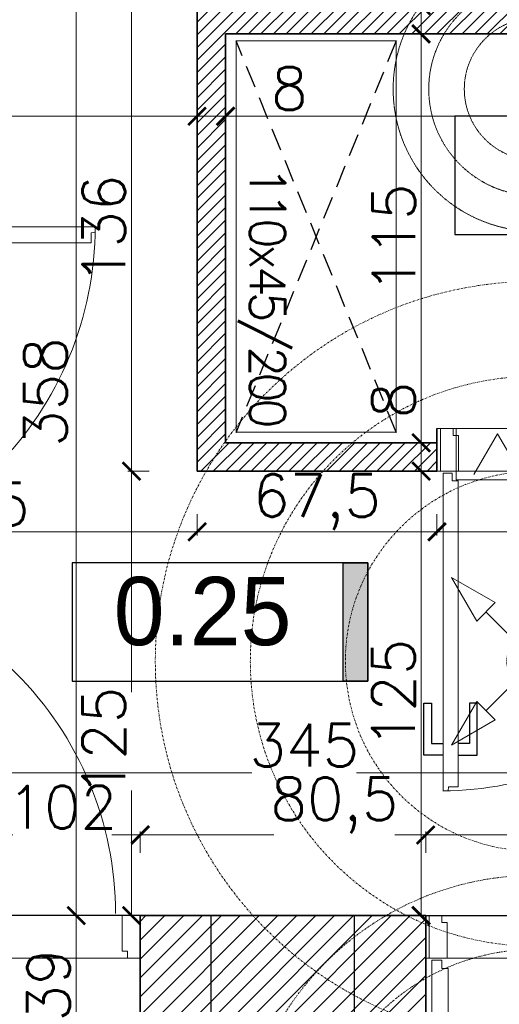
# Model space of a CAD drawing. Header units: millimetres. Extents: x -740 to 33545, y 5178 to 22494.
# Tile 147 of 256: x 9334 to 9469, y 10809 to 11086. Entities that reach past the tile are written whole.
import ezdxf
from ezdxf.lldxf.tags import DXFTag

# ---------------------------------------------------------------- set-up
doc = ezdxf.new("R2010")
doc.units = ezdxf.units.MM
doc.header["$MEASUREMENT"] = 0
for name, pattern in [('DASHDOT', [1, 0.5, -0.25, 0, -0.25]), ('DASHED2', [9.525, 6.35, -3.175]), ('DIVIDE2', [0.625, 0.25, -0.125, 0, -0.125, 0, -0.125])]:
    doc.linetypes.add(name, pattern=pattern)
doc.layers.get('Defpoints').update_dxf_attribs({"color": 252})
for name, color, linetype, lineweight in [('## went', 20, 'DIVIDE2', 15), ('_IS_EKO_transfer', 5, 'Continuous', 15), ('_IS_Nawiew', 5, 'Continuous', 20), ('_IS_Wywiew', 1, 'Continuous', 20), ('A_istniejące ściany', 252, 'Continuous', 35), ('A_l.przerywana', 252, 'ICAD_ISO03W100', 9), ('A_projektowane sciany', 252, 'Continuous', 35), ('l.wypełnien', 252, 'Continuous', 5), ('wymiarowanie', 252, 'Continuous', 9)]:
    doc.layers.add(name, color=color, linetype=linetype, lineweight=lineweight)
doc.layers.add('## went NIEWID', color=51, linetype='DASHDOT', lineweight=15, plot=False)
for name, color, linetype in [('NAWIEW', 5, 'Continuous'), ('stolarka', 252, 'Continuous'), ('tabelki opis', 252, 'Continuous'), ('TECHNOLOGIA KUCHNI', 252, 'Continuous'), ('ULTRA-GASTRO TECHNOLOGIA', 252, 'Continuous'), ('WYWIEW', 252, 'Continuous')]:
    doc.layers.add(name, color=color, linetype=linetype)
doc.styles.add('styl2', font='simplex.shx')
tags = doc.linetypes.add('ICAD_ISO03W100', pattern=[30, 12, -18]).pattern_tags.tags
tags[6:7] = [DXFTag(74, 4), DXFTag(75, 0), DXFTag(340, '0'), DXFTag(46, 1.0), DXFTag(50, 0.0), DXFTag(44, 0.0), DXFTag(45, 0.0)]
tags[4:5] = [DXFTag(74, 4), DXFTag(75, 0), DXFTag(340, '0'), DXFTag(46, 1.0), DXFTag(50, 0.0), DXFTag(44, 0.0), DXFTag(45, 0.0)]
doc.dimstyles.new('Skala 1-50', dxfattribs={"dimtxt": 12, "dimasz": 5, "dimexe": 1, "dimexo": 1, "dimgap": 1.5, "dimtad": 1, "dimdec": 1, "dimrnd": 0.5, "dimtxsty": 'styl2', "dimblk": 'ARCHTICK', "dimcen": 5, "dimadec": 0, "dimazin": 0, "dimtfac": 1, "dimtdec": 1, "dimtmove": 1, "dimatfit": 3, "dimldrblk": 'ARCHTICK', "dimfxl": 0, "dimlwd": -1, "dimlwe": -1, "dimarcsym": 0})

# ---------------------------------------------------------------- blocks, each defined once
blk = doc.blocks.new('_ArchTick')
at = {"color": 0, "linetype": 'ByBlock', "const_width": 0.15}
blk.add_lwpolyline([(-0.5, -0.5), (0.5, 0.5)], dxfattribs=at)
blk = doc.blocks.new('*D1148')
at = {"layer": 'Defpoints', "color": 0}
for p in [(9384.19, 11058.36), (9259.19, 11044.42), (9384.19, 11040.75)]:
    blk.add_point(p, dxfattribs=at)
at = {"layer": 'wymiarowanie', "color": 0}
for p, q in [((9259.19, 11053.36), (9259.19, 11059.36)), ((9384.19, 11053.36), (9384.19, 11059.36)), ((9259.19, 11058.36), (9302.96, 11058.36)), ((9384.19, 11058.36), (9330.59, 11058.36))]:
    blk.add_line(p, q, dxfattribs=at)
at = {"layer": 'wymiarowanie', "color": 0, "xscale": 5, "yscale": 5, "zscale": 5, "rotation": 180}
blk.add_blockref('_ArchTick', (9259.19, 11058.36), dxfattribs=at)
at = {"layer": 'wymiarowanie', "color": 0, "xscale": 5, "yscale": 5, "zscale": 5}
blk.add_blockref('_ArchTick', (9384.19, 11058.36), dxfattribs=at)
at = {"layer": 'wymiarowanie', "color": 0, "insert": (9316.77, 11066.16), "char_height": 12, "attachment_point": 5, "style": 'styl2'}
blk.add_mtext('125', dxfattribs=at)
blk = doc.blocks.new('*D1149')
at = {"layer": 'Defpoints', "color": 0}
for p in [(9392.19, 11058.36), (9392.19, 11045.19), (9384.19, 11040.75)]:
    blk.add_point(p, dxfattribs=at)
at = {"layer": 'wymiarowanie', "color": 0}
for p, q in [((9384.19, 11053.36), (9384.19, 11059.36)), ((9392.19, 11053.36), (9392.19, 11059.36)), ((9384.19, 11058.36), (9392.19, 11058.36)), ((9392.19, 11058.36), (9415.71, 11058.36))]:
    blk.add_line(p, q, dxfattribs=at)
at = {"layer": 'wymiarowanie', "color": 0, "xscale": 5, "yscale": 5, "zscale": 5, "rotation": 180}
blk.add_blockref('_ArchTick', (9384.19, 11058.36), dxfattribs=at)
at = {"layer": 'wymiarowanie', "color": 0, "xscale": 5, "yscale": 5, "zscale": 5}
blk.add_blockref('_ArchTick', (9392.19, 11058.36), dxfattribs=at)
at = {"layer": 'wymiarowanie', "color": 0, "insert": (9410.16, 11066.16), "char_height": 12, "attachment_point": 5, "style": 'styl2'}
blk.add_mtext('8', dxfattribs=at)
blk = doc.blocks.new('*D1150')
at = {"layer": 'Defpoints', "color": 0}
for p in [(9604.19, 11058.36), (9392.19, 11045.19), (9604.19, 11029.7)]:
    blk.add_point(p, dxfattribs=at)
at = {"layer": 'wymiarowanie', "color": 0}
for p, q in [((9392.19, 11053.36), (9392.19, 11059.36)), ((9604.19, 11053.36), (9604.19, 11059.36)), ((9392.19, 11058.36), (9604.19, 11058.36))]:
    blk.add_line(p, q, dxfattribs=at)
at = {"layer": 'wymiarowanie', "color": 0, "xscale": 5, "yscale": 5, "zscale": 5, "rotation": 180}
blk.add_blockref('_ArchTick', (9392.19, 11058.36), dxfattribs=at)
at = {"layer": 'wymiarowanie', "color": 0, "xscale": 5, "yscale": 5, "zscale": 5}
blk.add_blockref('_ArchTick', (9604.19, 11058.36), dxfattribs=at)
at = {"layer": 'wymiarowanie', "color": 0, "insert": (9498.19, 11066.01), "char_height": 12, "attachment_point": 5, "style": 'styl2'}
blk.add_mtext('212', dxfattribs=at)
blk = doc.blocks.new('*D2255')
at = {"layer": 'Defpoints', "color": 0}
for p in [(9449.19, 11089.52), (9447.18, 11081.52), (9463.78, 11081.52)]:
    blk.add_point(p, dxfattribs=at)
at = {"layer": 'wymiarowanie', "color": 0}
for p, q in [((9447.18, 11089.52), (9447.18, 11109.99)), ((9448.19, 11089.52), (9446.18, 11089.52)), ((9447.18, 11089.52), (9447.18, 11081.52)), ((9452.18, 11081.52), (9446.18, 11081.52))]:
    blk.add_line(p, q, dxfattribs=at)
at = {"layer": 'wymiarowanie', "color": 0, "xscale": 5, "yscale": 5, "zscale": 5}
for p, rotation in [((9447.18, 11089.52), 90), ((9447.18, 11081.52), 270)]:
    blk.add_blockref('_ArchTick', p, dxfattribs=dict(at, rotation=rotation))
at = {"layer": 'wymiarowanie', "color": 0, "insert": (9439.38, 11104.44), "char_height": 12, "attachment_point": 5, "rotation": 90, "style": 'styl2'}
blk.add_mtext('8', dxfattribs=at)
blk = doc.blocks.new('*D2256')
at = {"layer": 'Defpoints', "color": 0}
for p in [(9463.78, 11081.52), (9437.46, 10966.52), (9447.18, 10966.52)]:
    blk.add_point(p, dxfattribs=at)
at = {"layer": 'wymiarowanie', "color": 0}
for p, q in [((9452.18, 11081.52), (9446.18, 11081.52)), ((9447.18, 11081.52), (9447.18, 10966.52)), ((9442.18, 10966.52), (9448.18, 10966.52))]:
    blk.add_line(p, q, dxfattribs=at)
at = {"layer": 'wymiarowanie', "color": 0, "xscale": 5, "yscale": 5, "zscale": 5}
for p, rotation in [((9447.18, 11081.52), 90), ((9447.18, 10966.52), 270)]:
    blk.add_blockref('_ArchTick', p, dxfattribs=dict(at, rotation=rotation))
at = {"layer": 'wymiarowanie', "color": 0, "insert": (9439.53, 11024.02), "char_height": 12, "attachment_point": 5, "rotation": 90, "style": 'styl2'}
blk.add_mtext('115', dxfattribs=at)
blk = doc.blocks.new('*D2257')
at = {"layer": 'Defpoints', "color": 0}
for p in [(9437.46, 10966.52), (9417.91, 10958.52), (9447.18, 10958.52)]:
    blk.add_point(p, dxfattribs=at)
at = {"layer": 'wymiarowanie', "color": 0}
for p, q in [((9447.18, 10966.52), (9447.18, 10984.08)), ((9442.18, 10966.52), (9448.18, 10966.52)), ((9447.18, 10966.52), (9447.18, 10958.52)), ((9442.18, 10958.52), (9448.18, 10958.52))]:
    blk.add_line(p, q, dxfattribs=at)
at = {"layer": 'wymiarowanie', "color": 0, "xscale": 5, "yscale": 5, "zscale": 5}
for p, rotation in [((9447.18, 10966.52), 90), ((9447.18, 10958.52), 270)]:
    blk.add_blockref('_ArchTick', p, dxfattribs=dict(at, rotation=rotation))
at = {"layer": 'wymiarowanie', "color": 0, "insert": (9439.38, 10978.52), "char_height": 12, "attachment_point": 5, "rotation": 90, "style": 'styl2'}
blk.add_mtext('8', dxfattribs=at)
blk = doc.blocks.new('*D2258')
at = {"layer": 'Defpoints', "color": 0}
for p in [(9417.91, 10958.52), (9425.97, 10833.52), (9447.18, 10833.52)]:
    blk.add_point(p, dxfattribs=at)
at = {"layer": 'wymiarowanie', "color": 0}
for p, q in [((9442.18, 10958.52), (9448.18, 10958.52)), ((9447.18, 10958.52), (9447.18, 10833.52)), ((9442.18, 10833.52), (9448.18, 10833.52))]:
    blk.add_line(p, q, dxfattribs=at)
at = {"layer": 'wymiarowanie', "color": 0, "xscale": 5, "yscale": 5, "zscale": 5}
for p, rotation in [((9447.18, 10958.52), 90), ((9447.18, 10833.52), 270)]:
    blk.add_blockref('_ArchTick', p, dxfattribs=dict(at, rotation=rotation))
at = {"layer": 'wymiarowanie', "color": 0, "insert": (9439.38, 10896.02), "char_height": 12, "attachment_point": 5, "rotation": 90, "style": 'styl2'}
blk.add_mtext('125', dxfattribs=at)
blk = doc.blocks.new('*D2261')
at = {"layer": 'Defpoints', "color": 0}
for p in [(9383.33, 11191.52), (9350.2, 10833.52), (9384.19, 10833.52)]:
    blk.add_point(p, dxfattribs=at)
at = {"layer": 'wymiarowanie', "color": 0}
for p, q in [((9355.2, 11191.52), (9349.2, 11191.52)), ((9350.2, 11191.52), (9350.2, 10833.52)), ((9355.2, 10833.52), (9349.2, 10833.52))]:
    blk.add_line(p, q, dxfattribs=at)
at = {"layer": 'wymiarowanie', "color": 0, "xscale": 5, "yscale": 5, "zscale": 5}
for p, rotation in [((9350.2, 11191.52), 90), ((9350.2, 10833.52), 270)]:
    blk.add_blockref('_ArchTick', p, dxfattribs=dict(at, rotation=rotation))
at = {"layer": 'wymiarowanie', "color": 0, "insert": (9341.53, 10980.79), "char_height": 12, "attachment_point": 5, "rotation": 90, "style": 'styl2'}
blk.add_mtext('358', dxfattribs=at)
blk = doc.blocks.new('*D2268')
at = {"layer": 'Defpoints', "color": 0}
for p in [(9259.19, 10886.01), (9604.19, 10886.01), (9259.19, 10873.67)]:
    blk.add_point(p, dxfattribs=at)
at = {"layer": 'wymiarowanie', "color": 0}
for p, q in [((9259.19, 10878.67), (9259.19, 10872.67)), ((9604.19, 10878.67), (9604.19, 10872.67)), ((9259.19, 10873.67), (9399.62, 10873.67)), ((9604.19, 10873.67), (9429.04, 10873.67))]:
    blk.add_line(p, q, dxfattribs=at)
at = {"layer": 'wymiarowanie', "color": 0, "xscale": 5, "yscale": 5, "zscale": 5, "rotation": 180}
blk.add_blockref('_ArchTick', (9259.19, 10873.67), dxfattribs=at)
at = {"layer": 'wymiarowanie', "color": 0, "xscale": 5, "yscale": 5, "zscale": 5}
blk.add_blockref('_ArchTick', (9604.19, 10873.67), dxfattribs=at)
at = {"layer": 'wymiarowanie', "color": 0, "insert": (9414.33, 10881.47), "char_height": 12, "attachment_point": 5, "style": 'styl2'}
blk.add_mtext('345', dxfattribs=at)
blk = doc.blocks.new('*D2538')
at = {"layer": 'Defpoints', "color": 0}
for p in [(9384.19, 10958.52), (9259.19, 10954.08), (9384.19, 10941.47)]:
    blk.add_point(p, dxfattribs=at)
at = {"layer": 'wymiarowanie', "color": 0}
for p, q in [((9259.19, 10946.47), (9259.19, 10940.47)), ((9384.19, 10946.47), (9384.19, 10940.47)), ((9259.19, 10941.47), (9384.19, 10941.47))]:
    blk.add_line(p, q, dxfattribs=at)
at = {"layer": 'wymiarowanie', "color": 0, "xscale": 5, "yscale": 5, "zscale": 5, "rotation": 180}
blk.add_blockref('_ArchTick', (9259.19, 10941.47), dxfattribs=at)
at = {"layer": 'wymiarowanie', "color": 0, "xscale": 5, "yscale": 5, "zscale": 5}
blk.add_blockref('_ArchTick', (9384.19, 10941.47), dxfattribs=at)
at = {"layer": 'wymiarowanie', "color": 0, "insert": (9321.69, 10949.27), "char_height": 12, "attachment_point": 5, "style": 'styl2'}
blk.add_mtext('125', dxfattribs=at)
blk = doc.blocks.new('*D2539')
at = {"layer": 'Defpoints', "color": 0}
for p in [(9451.64, 10962.24), (9384.19, 10958.52), (9451.64, 10941.47)]:
    blk.add_point(p, dxfattribs=at)
at = {"layer": 'wymiarowanie', "color": 0}
for p, q in [((9384.19, 10946.47), (9384.19, 10940.47)), ((9451.64, 10946.47), (9451.64, 10940.47)), ((9384.19, 10941.47), (9451.64, 10941.47))]:
    blk.add_line(p, q, dxfattribs=at)
at = {"layer": 'wymiarowanie', "color": 0, "xscale": 5, "yscale": 5, "zscale": 5, "rotation": 180}
blk.add_blockref('_ArchTick', (9384.19, 10941.47), dxfattribs=at)
at = {"layer": 'wymiarowanie', "color": 0, "xscale": 5, "yscale": 5, "zscale": 5}
blk.add_blockref('_ArchTick', (9451.64, 10941.47), dxfattribs=at)
at = {"layer": 'wymiarowanie', "color": 0, "insert": (9417.91, 10949.82), "char_height": 12, "attachment_point": 5, "style": 'styl2'}
blk.add_mtext('67,5', dxfattribs=at)
blk = doc.blocks.new('*D2540')
at = {"layer": 'Defpoints', "color": 0}
for p in [(9543.64, 10964.52), (9451.64, 10962.24), (9543.64, 10941.47)]:
    blk.add_point(p, dxfattribs=at)
at = {"layer": 'wymiarowanie', "color": 0}
for p, q in [((9451.64, 10946.47), (9451.64, 10940.47)), ((9543.64, 10946.47), (9543.64, 10940.47)), ((9451.64, 10941.47), (9543.64, 10941.47))]:
    blk.add_line(p, q, dxfattribs=at)
at = {"layer": 'wymiarowanie', "color": 0, "xscale": 5, "yscale": 5, "zscale": 5, "rotation": 180}
blk.add_blockref('_ArchTick', (9451.64, 10941.47), dxfattribs=at)
at = {"layer": 'wymiarowanie', "color": 0, "xscale": 5, "yscale": 5, "zscale": 5}
blk.add_blockref('_ArchTick', (9543.64, 10941.47), dxfattribs=at)
at = {"layer": 'wymiarowanie', "color": 0, "insert": (9497.64, 10949.27), "char_height": 12, "attachment_point": 5, "style": 'styl2'}
blk.add_mtext('92', dxfattribs=at)
blk = doc.blocks.new('*D2543')
at = {"layer": 'Defpoints', "color": 0}
for p in [(9368.19, 10856.21), (9266.19, 10833.52), (9368.19, 10833.52)]:
    blk.add_point(p, dxfattribs=at)
at = {"layer": 'wymiarowanie', "color": 0}
for p, q in [((9266.19, 10851.21), (9266.19, 10857.21)), ((9368.19, 10851.21), (9368.19, 10857.21)), ((9266.19, 10856.21), (9332.42, 10856.21)), ((9368.19, 10856.21), (9360.19, 10856.21))]:
    blk.add_line(p, q, dxfattribs=at)
at = {"layer": 'wymiarowanie', "color": 0, "xscale": 5, "yscale": 5, "zscale": 5, "rotation": 180}
blk.add_blockref('_ArchTick', (9266.19, 10856.21), dxfattribs=at)
at = {"layer": 'wymiarowanie', "color": 0, "xscale": 5, "yscale": 5, "zscale": 5}
blk.add_blockref('_ArchTick', (9368.19, 10856.21), dxfattribs=at)
at = {"layer": 'wymiarowanie', "color": 0, "insert": (9346.3, 10864.01), "char_height": 12, "attachment_point": 5, "style": 'styl2'}
blk.add_mtext('102', dxfattribs=at)
blk = doc.blocks.new('*D2544')
at = {"layer": 'Defpoints', "color": 0}
for p in [(9448.47, 10856.21), (9368.19, 10833.52), (9448.47, 10833.52)]:
    blk.add_point(p, dxfattribs=at)
at = {"layer": 'wymiarowanie', "color": 0}
for p, q in [((9368.19, 10851.21), (9368.19, 10857.21)), ((9448.47, 10851.21), (9448.47, 10857.21)), ((9368.19, 10856.21), (9405.76, 10856.21)), ((9448.47, 10856.21), (9439.83, 10856.21))]:
    blk.add_line(p, q, dxfattribs=at)
at = {"layer": 'wymiarowanie', "color": 0, "xscale": 5, "yscale": 5, "zscale": 5, "rotation": 180}
blk.add_blockref('_ArchTick', (9368.19, 10856.21), dxfattribs=at)
at = {"layer": 'wymiarowanie', "color": 0, "xscale": 5, "yscale": 5, "zscale": 5}
blk.add_blockref('_ArchTick', (9448.47, 10856.21), dxfattribs=at)
at = {"layer": 'wymiarowanie', "color": 0, "insert": (9422.8, 10864.55), "char_height": 12, "attachment_point": 5, "style": 'styl2'}
blk.add_mtext('80,5', dxfattribs=at)
blk = doc.blocks.new('*D2545')
at = {"layer": 'Defpoints', "color": 0}
for p in [(9550.47, 10856.21), (9448.47, 10833.52), (9550.47, 10833.52)]:
    blk.add_point(p, dxfattribs=at)
at = {"layer": 'wymiarowanie', "color": 0}
for p, q in [((9448.47, 10851.21), (9448.47, 10857.21)), ((9550.47, 10851.21), (9550.47, 10857.21)), ((9448.47, 10856.21), (9507, 10856.21)), ((9550.47, 10856.21), (9534.77, 10856.21))]:
    blk.add_line(p, q, dxfattribs=at)
at = {"layer": 'wymiarowanie', "color": 0, "xscale": 5, "yscale": 5, "zscale": 5, "rotation": 180}
blk.add_blockref('_ArchTick', (9448.47, 10856.21), dxfattribs=at)
at = {"layer": 'wymiarowanie', "color": 0, "xscale": 5, "yscale": 5, "zscale": 5}
blk.add_blockref('_ArchTick', (9550.47, 10856.21), dxfattribs=at)
at = {"layer": 'wymiarowanie', "color": 0, "insert": (9520.89, 10864.01), "char_height": 12, "attachment_point": 5, "style": 'styl2'}
blk.add_mtext('102', dxfattribs=at)
blk = doc.blocks.new('*D2713')
at = {"layer": 'Defpoints', "color": 0}
for p in [(9368.19, 10833.52), (9350.2, 10794.52), (9368.19, 10794.52)]:
    blk.add_point(p, dxfattribs=at)
at = {"layer": 'wymiarowanie', "color": 0}
for p, q in [((9355.2, 10833.52), (9349.2, 10833.52)), ((9350.2, 10833.52), (9350.2, 10794.52)), ((9355.2, 10794.52), (9349.2, 10794.52))]:
    blk.add_line(p, q, dxfattribs=at)
at = {"layer": 'wymiarowanie', "color": 0, "xscale": 5, "yscale": 5, "zscale": 5}
for p, rotation in [((9350.2, 10833.52), 90), ((9350.2, 10794.52), 270)]:
    blk.add_blockref('_ArchTick', p, dxfattribs=dict(at, rotation=rotation))
at = {"layer": 'wymiarowanie', "color": 0, "insert": (9342.4, 10814.02), "char_height": 12, "attachment_point": 5, "rotation": 90, "style": 'styl2'}
blk.add_mtext('39', dxfattribs=at)
blk = doc.blocks.new('*D2719')
at = {"layer": 'Defpoints', "color": 0}
for p in [(9365.76, 10958.52), (9388.19, 10958.52), (9388.19, 10833.52)]:
    blk.add_point(p, dxfattribs=at)
at = {"layer": 'wymiarowanie', "color": 0}
for p, q in [((9370.76, 10958.52), (9364.76, 10958.52)), ((9365.76, 10958.52), (9365.76, 10896.33)), ((9365.76, 10833.52), (9365.76, 10868.69)), ((9370.76, 10833.52), (9364.76, 10833.52))]:
    blk.add_line(p, q, dxfattribs=at)
at = {"layer": 'wymiarowanie', "color": 0, "xscale": 5, "yscale": 5, "zscale": 5}
for p, rotation in [((9365.76, 10958.52), 90), ((9365.76, 10833.52), 270)]:
    blk.add_blockref('_ArchTick', p, dxfattribs=dict(at, rotation=rotation))
at = {"layer": 'wymiarowanie', "color": 0, "insert": (9357.96, 10882.51), "char_height": 12, "attachment_point": 5, "rotation": 90, "style": 'styl2'}
blk.add_mtext('125', dxfattribs=at)
blk = doc.blocks.new('*D2720')
at = {"layer": 'Defpoints', "color": 0}
for p in [(9365.76, 11094.52), (9388.02, 11094.52), (9388.19, 10958.52)]:
    blk.add_point(p, dxfattribs=at)
at = {"layer": 'wymiarowanie', "color": 0}
for p, q in [((9370.76, 11094.52), (9364.76, 11094.52)), ((9365.76, 10958.52), (9365.76, 11094.52)), ((9370.76, 10958.52), (9364.76, 10958.52))]:
    blk.add_line(p, q, dxfattribs=at)
at = {"layer": 'wymiarowanie', "color": 0, "xscale": 5, "yscale": 5, "zscale": 5}
for p, rotation in [((9365.76, 11094.52), 90), ((9365.76, 10958.52), 270)]:
    blk.add_blockref('_ArchTick', p, dxfattribs=dict(at, rotation=rotation))
at = {"layer": 'wymiarowanie', "color": 0, "insert": (9357.96, 11026.52), "char_height": 12, "attachment_point": 5, "rotation": 90, "style": 'styl2'}
blk.add_mtext('136', dxfattribs=at)
blk = doc.blocks.new('FILL_245')
at = {"color": 1, "linetype": 'Continuous', "const_width": 0.018}
blk.add_lwpolyline([(-42321.15, 289.36), (-42313.9, 301.91), (-42308.6, 296.6)], close=True, dxfattribs=at)
blk = doc.blocks.new('FILL_244')
at = {"color": 1, "linetype": 'Continuous', "const_width": 0.018}
blk.add_lwpolyline([(-42321.15, 274.23), (-42308.6, 266.98), (-42313.9, 261.68)], close=True, dxfattribs=at)
blk = doc.blocks.new('FILL_246')
at = {"color": 1, "linetype": 'Continuous', "const_width": 0.018}
blk.add_lwpolyline([(-42336.28, 274.23), (-42348.83, 266.98), (-42343.52, 261.68)], close=True, dxfattribs=at)
blk = doc.blocks.new('FILL_243')
at = {"color": 1, "linetype": 'Continuous', "const_width": 0.018}
blk.add_lwpolyline([(-42336.28, 289.36), (-42343.52, 301.91), (-42348.83, 296.6)], close=True, dxfattribs=at)
blk = doc.blocks.new('A$C06D629D9')
blk.add_point((0, 0))
at = {"color": 3}
blk.add_point((0, 0), dxfattribs=at)
at = {"layer": 'NAWIEW', "color": 1, "linetype": 'Continuous', "const_width": 0.018}
for points in [[(-23.94, 23.94), (-17.46, 17.46)], [(23.94, 23.94), (17.46, 17.46)], [(-14.81, 20.11), (-20.11, 14.81)], [(-14.81, 20.11), (-20.11, 14.81)], [(-7.57, 7.57), (-14.81, 20.11)], [(-7.57, 7.57), (-14.81, 20.11)], [(7.57, 7.57), (14.81, 20.11)], [(7.57, 7.57), (14.81, 20.11)], [(14.81, 20.11), (20.11, 14.81)], [(14.81, 20.11), (20.11, 14.81)], [(-20.11, 14.81), (-7.57, 7.57)], [(20.11, 14.81), (7.57, 7.57)], [(-7.57, -7.57), (-20.11, -14.81)], [(-7.57, -7.57), (-20.11, -14.81)], [(-14.81, -20.11), (-7.57, -7.57)], [(7.57, -7.57), (20.11, -14.81)], [(7.57, -7.57), (20.11, -14.81)], [(14.81, -20.11), (7.57, -7.57)], [(-23.94, -23.94), (-17.46, -17.46)], [(-20.11, -14.81), (-14.81, -20.11)], [(-20.11, -14.81), (-14.81, -20.11)], [(20.11, -14.81), (14.81, -20.11)], [(20.11, -14.81), (14.81, -20.11)], [(23.94, -23.94), (17.46, -17.46)]]:
    blk.add_lwpolyline(points, dxfattribs=at)
at = {"layer": 'WYWIEW', "color": 10, "linetype": 'Continuous', "const_width": 0.018}
for points in [[(-7.57, 7.57), (-7.57, 7.57)], [(7.57, 7.57), (7.57, 7.57)], [(-7.57, -7.57), (-7.57, -7.57)], [(7.57, -7.57), (7.57, -7.57)]]:
    blk.add_lwpolyline(points, dxfattribs=at)
at = {"layer": 'NAWIEW', "extrusion": (0, 0, -1), "zscale": -1}
for name in ['FILL_245', 'FILL_243', 'FILL_244', 'FILL_246']:
    blk.add_blockref(name, (42328.71, -281.79), dxfattribs=at)
blk = doc.blocks.new('heether5')
at = {"layer": '## went', "color": 1}
for radius in [7.45, 5.44]:
    blk.add_circle((341463.05, 163171.59), radius, dxfattribs=at)
at = {"layer": '## went NIEWID'}
for radius in [100, 75, 50]:
    blk.add_circle((341463.05, 163171.59), radius, dxfattribs=at)
at = {"layer": '## went', "xscale": 0.9144000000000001, "yscale": 0.9144000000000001, "zscale": 0.9144000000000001}
blk.add_blockref('A$C06D629D9', (341463.05, 163171.59), dxfattribs=at)
blk = doc.blocks.new('erdrrer')
at = {"layer": '## went', "color": 5, "linetype": 'Continuous', "lineweight": 15}
for p, q in [((341343.16, 163325.05), (341331.68, 163331.67)), ((341331.68, 163331.67), (341338.31, 163320.2)), ((341331.68, 163331.67), (341338.31, 163320.2)), ((341364.32, 163325.05), (341375.8, 163331.67)), ((341375.8, 163331.67), (341369.17, 163320.2)), ((341375.8, 163331.67), (341369.17, 163320.2)), ((341338.31, 163320.2), (341343.16, 163325.05)), ((341338.31, 163320.2), (341343.16, 163325.05)), ((341369.17, 163320.2), (341364.32, 163325.05)), ((341369.17, 163320.2), (341364.32, 163325.05)), ((341346.65, 163316.7), (341340.73, 163322.62)), ((341360.83, 163316.7), (341366.75, 163322.62)), ((341346.82, 163316.53), (341346.82, 163316.53)), ((341346.65, 163302.53), (341340.73, 163296.61)), ((341346.82, 163302.7), (341346.82, 163302.7)), ((341360.66, 163302.7), (341360.66, 163302.7)), ((341360.83, 163302.53), (341366.75, 163296.61)), ((341338.31, 163299.03), (341331.68, 163287.56)), ((341343.16, 163294.18), (341338.31, 163299.03)), ((341343.16, 163294.18), (341338.31, 163299.03)), ((341364.32, 163294.18), (341369.17, 163299.03)), ((341364.32, 163294.18), (341369.17, 163299.03)), ((341369.17, 163299.03), (341375.8, 163287.56)), ((341331.68, 163287.56), (341343.16, 163294.18)), ((341331.68, 163287.56), (341343.16, 163294.18)), ((341375.8, 163287.56), (341364.32, 163294.18)), ((341375.8, 163287.56), (341364.32, 163294.18))]:
    blk.add_line(p, q, dxfattribs=at)
at = {"layer": '## went', "color": 5, "linetype": 'Continuous', "const_width": 0.0165}
for points in [[(341331.68, 163331.67), (341338.31, 163320.2), (341343.16, 163325.05)], [(341375.8, 163331.67), (341369.17, 163320.2), (341364.32, 163325.05)], [(341331.68, 163287.56), (341343.16, 163294.18), (341338.31, 163299.03)], [(341375.8, 163287.56), (341364.32, 163294.18), (341369.17, 163299.03)]]:
    blk.add_lwpolyline(points, close=True, dxfattribs=at)
at = {"layer": '## went', "color": 5, "lineweight": 30}
for radius in [7.45, 5.44]:
    blk.add_circle((341353.74, 163309.62), radius, dxfattribs=at)
at = {"layer": '## went', "color": 5, "lineweight": 15}
blk.add_point((341353.74, 163309.62), dxfattribs=at)
blk.add_point((341353.74, 163309.62), dxfattribs=at)
at = {"layer": '## went NIEWID'}
for radius in [100, 75, 50]:
    blk.add_circle((341353.74, 163309.62), radius, dxfattribs=at)

msp = doc.modelspace()

# ---------------------------------------------------------------- hatches: boundary and pattern name
at = {"layer": 'l.wypełnien'}
h = msp.add_hatch(dxfattribs=at)
h.set_pattern_fill('ANSI31', color=256, scale=20, style=0)
h.paths.add_polyline_path([(9094.19, 10833.52), (9094.19, 11054.32), (9235.19, 11054.32), (9235.19, 11066.32), (9077.19, 11066.32), (9077.19, 11054.32), (9082.19, 11054.32), (9082.19, 10946.52), (9077.19, 10946.52), (9077.19, 10938.52), (9082.19, 10938.52), (9082.19, 10833.52), (9094.19, 10833.52)])
h.paths.add_polyline_path([(9384.19, 10958.52), (9451.64, 10958.52), (9451.64, 10966.52), (9392.19, 10966.52), (9392.19, 11081.52), (9604.19, 11081.52), (9604.19, 11089.52), (9392.19, 11089.52), (9392.19, 11094.52), (9384.19, 11094.52)])
h.paths.add_polyline_path([(9612.19, 11005.43), (9645.19, 11005.43), (9645.19, 10990.32), (9645.19, 10978.32), (9645.19, 10951.32), (9604.19, 10951.32), (9604.19, 10958.52), (9543.64, 10958.52), (9543.64, 10966.52), (9604.19, 10966.52), (9604.19, 11018.43), (9612.19, 11018.43)])
h.paths.add_polyline_path([(8932.19, 11054.32), (8975.19, 11054.32), (8975.19, 11066.32), (8932.19, 11066.32)])
h.paths.add_polyline_path([(8932.19, 10938.52), (8985.19, 10938.52), (8985.19, 10946.52), (8932.19, 10946.52)])
h = msp.add_hatch(dxfattribs=at)
h.set_pattern_fill('ANSI31', color=256, scale=30, style=0)
h.paths.add_polyline_path([(8887.19, 10284.84), (8887.19, 10539.8), (8932.19, 10539.8), (8932.19, 10402.52), (9059.57, 10402.52), (9368.19, 10402.52), (9394.23, 10402.52), (9416.72, 10402.52), (9416.72, 10359.34), (9405.31, 10359.34), (9376.25, 10359.34), (8932.19, 10359.34), (8932.19, 10284.84)])
h.paths.add_polyline_path([(9871.19, 10801.99), (9871.19, 10791.99), (9878.23, 10791.99), (9890.23, 10791.99), (10052.23, 10791.99), (10052.23, 10564.52), (10066.23, 10564.52), (10066.23, 10706), (10066.23, 10711.93), (10066.23, 10711.98), (10066.23, 10728.73), (10066.23, 10765.23), (10066.23, 10776), (10066.23, 10781.93), (10066.23, 10781.98), (10066.23, 10781.93), (10066.23, 10776), (10066.22, 10776), (10066.23, 10781.93), (10066.23, 10781.98), (10066.23, 10791.99), (10125.49, 10791.99), (10125.49, 10808.08), (10125.49, 10819.93), (10125.49, 10834.32), (10058.81, 10834.32), (9924.19, 10834.32), (9924.19, 10862.32), (9879.19, 10862.32), (9879.19, 10834.32), (9871.19, 10834.32), (9871.19, 10801.99)])
h.paths.add_polyline_path([(9570.47, 10794.52), (9731.23, 10794.52), (9731.23, 10731.52), (9748.23, 10731.52), (9748.23, 10793.99), (9768.19, 10793.99), (9768.19, 10801.99), (9781.19, 10801.99), (9781.19, 10834.32), (9769.78, 10834.32), (9645.19, 10834.32), (9645.19, 10833.52), (9604.19, 10833.52), (9570.47, 10833.52)])
h.paths.add_polyline_path([(9394.23, 10794.52), (9428.47, 10794.52), (9428.47, 10833.52), (9388.19, 10833.52), (9388.19, 10794.52), (9394.23, 10794.52)])
h.paths.add_polyline_path([(9428.47, 10794.52), (9428.47, 10833.52), (9448.47, 10833.52), (9448.47, 10794.52)])
h.paths.add_polyline_path([(9550.47, 10794.52), (9570.47, 10794.52), (9570.47, 10833.52), (9550.47, 10833.52)])
h.paths.add_polyline_path([(9368.19, 10794.52), (9388.19, 10794.52), (9388.19, 10833.52), (9368.19, 10833.52)])
h.paths.add_polyline_path([(9604.19, 10833.52), (9604.19, 10849.32), (9645.19, 10849.32), (9645.19, 10833.52)])
h.paths.add_polyline_path([(9368.19, 10422.52), (9368.19, 10402.52), (9394.23, 10402.52), (9394.23, 10422.52)])
h.paths.add_polyline_path([(9368.19, 10774.52), (9394.23, 10774.52), (9394.23, 10794.52), (9368.19, 10794.52)])
at = {"layer": 'tabelki opis'}
msp.add_hatch(color=256, dxfattribs=at).paths.add_polyline_path([(9432.18, 10899.48), (9432.18, 10932.74), (9425.22, 10932.74), (9425.22, 10899.48)])

# ---------------------------------------------------------------- linework, layer by layer
at = {"layer": '_IS_EKO_transfer', "color": 5, "lineweight": 15, "ltscale": 5}
for p in [(9462.02, 10957.56), (9475.32, 10957.56)]:
    msp.add_line(p, (9468.67, 10969.08), dxfattribs=at)
msp.add_lwpolyline([(9457, 10956.12), (9538.27, 10956.12), (9538.27, 10970.52), (9457, 10970.52)], close=True, dxfattribs=at)
at = {"layer": 'A_istniejące ściany'}
msp.add_line((9448.47, 10794.52), (9448.47, 10833.52), dxfattribs=at)
for points in [[(9448.47, 10833.52), (9368.19, 10833.52)], [(9368.19, 10833.52), (9368.19, 10774.52), (9394.23, 10774.52), (9394.23, 10794.52)]]:
    msp.add_lwpolyline(points, dxfattribs=at)
at = {"layer": 'A_l.przerywana', "ltscale": 0.3}
for points in [[(9543.64, 10958.52), (9543.64, 10970.52), (9451.64, 10970.52), (9451.64, 10958.52)], [(9368.19, 10833.52), (9368.19, 10821.52), (9266.19, 10821.52), (9266.19, 10833.52)], [(9550.47, 10833.52), (9550.47, 10821.52), (9448.47, 10821.52), (9448.47, 10833.52)]]:
    msp.add_lwpolyline(points, close=True, dxfattribs=at)
at = {"layer": 'A_l.przerywana', "lineweight": 30, "ltscale": 0.3}
for points in [[(9246.19, 10794.52), (9388.19, 10794.52), (9388.19, 10833.52), (9246.19, 10833.52)], [(9428.47, 10833.52), (9570.47, 10833.52), (9570.47, 10794.52), (9428.47, 10794.52)]]:
    msp.add_lwpolyline(points, close=True, dxfattribs=at)
at = {"layer": 'A_projektowane sciany'}
for p, q in [((9384.19, 10958.52), (9384.19, 11095.32)), ((9392.19, 10966.52), (9392.19, 11081.52)), ((9604.19, 11081.52), (9392.19, 11081.52)), ((9451.64, 10970.52), (9451.64, 10958.52)), ((9451.64, 10966.52), (9392.19, 10966.52)), ((9451.64, 10958.52), (9384.19, 10958.52))]:
    msp.add_line(p, q, dxfattribs=at)
at = {"layer": 'stolarka', "lineweight": 9}
for points in [[(9259.76, 11024.48), (9259.76, 11027.27), (9355.53, 11027.27), (9355.52, 11025.76), (9354.37, 11025.58), (9354.37, 11022.74), (9262.06, 11022.74), (9262.06, 11024.48), (9259.76, 11024.48)], [(9455.93, 10957.99), (9453.34, 10957.99), (9453.34, 10868.64), (9454.74, 10868.65), (9454.91, 10869.72), (9457.56, 10869.72), (9457.56, 10955.84), (9455.93, 10955.84), (9455.93, 10957.99)], [(9453.01, 10820.95), (9450.22, 10820.95), (9450.22, 10725.18), (9451.72, 10725.19), (9451.9, 10726.34), (9454.75, 10726.34), (9454.75, 10818.65), (9453.01, 10818.65), (9453.01, 10820.95)]]:
    msp.add_lwpolyline(points, dxfattribs=at)
at = {"layer": 'stolarka'}
for points in [[(9453.34, 10878.69), (9447.92, 10878.69), (9447.92, 10893.3), (9450.09, 10893.3), (9450.09, 10881.94), (9453.34, 10881.94)], [(9457.56, 10878.69), (9462.97, 10878.69), (9462.97, 10893.3), (9460.81, 10893.3), (9460.81, 10881.94), (9457.56, 10881.94)]]:
    msp.add_lwpolyline(points, dxfattribs=at)
at = {"layer": 'stolarka', "linetype": 'ICAD_ISO03W100', "lineweight": 13, "ltscale": 0.3}
for centre, radius, start, end in [((9259.76, 11027.27), 95.77, 270.0003, 0.0531), ((9453.33, 10957.99), 89.35, 269.9469, 359.9997), ((9265.47, 10834.1), 95.77, 0.0003, 90.0531), ((9450.22, 10820.95), 95.77, 269.9469, 359.9997)]:
    msp.add_arc(centre, radius, start, end, dxfattribs=at)
at = {"layer": 'tabelki opis'}
for points in [[(9539.77, 11058.36), (9456.61, 11058.36), (9456.61, 11025.09), (9539.77, 11025.09), (9539.77, 11058.36)], [(9432.18, 10932.74), (9349.02, 10932.74), (9349.02, 10899.48), (9432.18, 10899.48), (9432.18, 10932.74)]]:
    msp.add_lwpolyline(points, dxfattribs=at)
msp.add_lwpolyline([(9432.18, 10899.48), (9425.22, 10899.48), (9425.22, 10932.74), (9432.18, 10932.74)], close=True, dxfattribs=at)
at = {"layer": 'TECHNOLOGIA KUCHNI', "linetype": 'DASHED2'}
for p, q in [((9440.17, 10969.52), (9395.17, 11079.56)), ((9440.17, 11079.56), (9395.17, 10969.52))]:
    msp.add_line(p, q, dxfattribs=at)
at = {"layer": 'ULTRA-GASTRO TECHNOLOGIA', "linetype": 'Continuous', "lineweight": 13}
for p, q in [((9440.17, 11079.56), (9395.17, 11079.56)), ((9395.17, 11079.56), (9395.17, 10969.31)), ((9440.17, 11079.56), (9440.17, 10969.31)), ((9440.17, 10969.52), (9395.17, 10969.52))]:
    msp.add_line(p, q, dxfattribs=at)
for points in [[(9457.69, 10968.55), (9456.17, 10968.55), (9456.17, 10970.52), (9452.64, 10970.52), (9452.64, 10958.52), (9457.69, 10958.52), (9457.69, 10968.55)], [(9363.14, 10823.5), (9364.65, 10823.5), (9364.65, 10821.52), (9368.19, 10821.52), (9368.19, 10833.52), (9363.14, 10833.52), (9363.14, 10823.5)], [(9454.52, 10831.55), (9453.01, 10831.55), (9453.01, 10833.52), (9449.47, 10833.52), (9449.47, 10821.52), (9454.52, 10821.52), (9454.52, 10831.55)]]:
    msp.add_lwpolyline(points, dxfattribs=at)

# ---------------------------------------------------------------- block references
at = {"layer": '_IS_Nawiew', "xscale": 1.0688, "yscale": 1.0688, "zscale": 1.0688}
msp.add_blockref('erdrrer', (-355359.56, -163640.26), dxfattribs=at)
at = {"layer": '_IS_Wywiew'}
for p, xscale, yscale, zscale in [((-127105.85, -54202.6), 0.39999984, 0.39999984, 0.39999984), ((-275073.11, -125214.74), 0.833333, 0.833333, 0.833333)]:
    msp.add_blockref('heether5', p, dxfattribs=dict(at, xscale=xscale, yscale=yscale, zscale=zscale))

# ---------------------------------------------------------------- texts
at = {"layer": 'tabelki opis', "insert": (9360.75, 10928.79), "char_height": 19.2, "width": 56.7, "attachment_point": 1}
msp.add_mtext('{\\fCentury Gothic|b0|i0|c238|p34;0.25}', dxfattribs=at)
at = {"layer": 'ULTRA-GASTRO TECHNOLOGIA', "linetype": 'Continuous', "lineweight": 13, "insert": (9395.65, 11044.28), "char_height": 10, "width": 904.8, "attachment_point": 7, "rotation": 270}
msp.add_mtext('{\\Fsimplex8|c238;\\T0.75;110x45/200}', dxfattribs=at)
at = {"layer": 'wymiarowanie', "insert": (2065.54, 10895.53), "char_height": 12, "width": 621.5287, "attachment_point": 1}
msp.add_mtext('\\pi621.52874;{\\fCentury Gothic|b0|i0|c238|p34;}\\P{\\fCentury Gothic|b0|i0|c238|p34;Daszek szklany systemowy o wym. 200 x 120 cm wykonany ze szkła }{\\fCentury Gothic|b0|i0|c238|p34;bezpiecznego 6.6.3 ESG/VSG}\\P{\\fCentury Gothic|b0|i0|c238|p34;mocowany na wspornikach w konstrukcji stalowej }\\P{\\fCentury Gothic|b0|i0|c238|p34;ocynkowancy i malowanych proszkowo w kolorze RAL 7016}', dxfattribs=at)

# ---------------------------------------------------------------- dimensions: what is measured, and where the dimension line sits
at = {"layer": 'wymiarowanie'}
for base, p1, p2, picture, middle in [((9350.2, 10833.52), (9383.33, 11191.52), (9384.19, 10833.52), '*D2261', (9349.33, 10980.79)), ((9447.18, 11081.52), (9449.19, 11089.52), (9463.78, 11081.52), '*D2255', (9447.18, 11104.44)), ((9447.18, 10958.52), (9437.46, 10966.52), (9417.91, 10958.52), '*D2257', (9447.18, 10978.52)), ((9365.76, 10958.52), (9388.19, 10833.52), (9388.19, 10958.52), '*D2719', (9365.76, 10882.51))]:
    dim = msp.add_linear_dim(base=base, p1=p1, p2=p2, angle=90, dimstyle='Skala 1-50', dxfattribs=at)
    dim.commit()
    dim.dimension.update_dxf_attribs({"geometry": picture, "text_midpoint": middle, "dimtype": 160})
for base, p1, p2, picture, middle in [((9365.76, 11094.52), (9388.19, 10958.52), (9388.02, 11094.52), '*D2720', (9357.96, 11026.52)), ((9447.18, 10966.52), (9463.78, 11081.52), (9437.46, 10966.52), '*D2256', (9439.53, 11024.02)), ((9447.18, 10833.52), (9417.91, 10958.52), (9425.97, 10833.52), '*D2258', (9439.38, 10896.02)), ((9350.2, 10794.52), (9368.19, 10833.52), (9368.19, 10794.52), '*D2713', (9342.4, 10814.02))]:
    dim = msp.add_linear_dim(base=base, p1=p1, p2=p2, angle=90, dimstyle='Skala 1-50', dxfattribs=at)
    dim.commit()
    dim.dimension.update_dxf_attribs({"geometry": picture, "text_midpoint": middle})
for base, p1, p2, picture, middle in [((9384.19, 11058.36), (9259.19, 11044.42), (9384.19, 11040.75), '*D1148', (9316.77, 11058.36)), ((9392.19, 11058.36), (9384.19, 11040.75), (9392.19, 11045.19), '*D1149', (9410.16, 11058.36)), ((9259.19, 10873.67), (9604.19, 10886.01), (9259.19, 10886.01), '*D2268', (9414.33, 10873.67)), ((9368.19, 10856.21), (9266.19, 10833.52), (9368.19, 10833.52), '*D2543', (9346.3, 10856.21)), ((9448.47, 10856.21), (9368.19, 10833.52), (9448.47, 10833.52), '*D2544', (9422.8, 10856.21)), ((9550.47, 10856.21), (9448.47, 10833.52), (9550.47, 10833.52), '*D2545', (9520.89, 10856.21))]:
    dim = msp.add_linear_dim(base=base, p1=p1, p2=p2, dimstyle='Skala 1-50', dxfattribs=at)
    dim.commit()
    dim.dimension.update_dxf_attribs({"geometry": picture, "text_midpoint": middle, "dimtype": 160})
for base, p1, p2, picture, middle in [((9604.19, 11058.36), (9392.19, 11045.19), (9604.19, 11029.7), '*D1150', (9498.19, 11066.01)), ((9543.64, 10941.47), (9451.64, 10962.24), (9543.64, 10964.52), '*D2540', (9497.64, 10949.27)), ((9451.635457, 10941.473355), (9384.185462, 10958.522895), (9451.635457, 10962.24077), '*D2539', (9417.910459, 10949.819355)), ((9384.19, 10941.47), (9259.19, 10954.08), (9384.19, 10958.52), '*D2538', (9321.69, 10949.27))]:
    dim = msp.add_linear_dim(base=base, p1=p1, p2=p2, dimstyle='Skala 1-50', dxfattribs=at)
    dim.commit()
    dim.dimension.update_dxf_attribs({"geometry": picture, "text_midpoint": middle})

doc.saveas('drawing.dxf')
